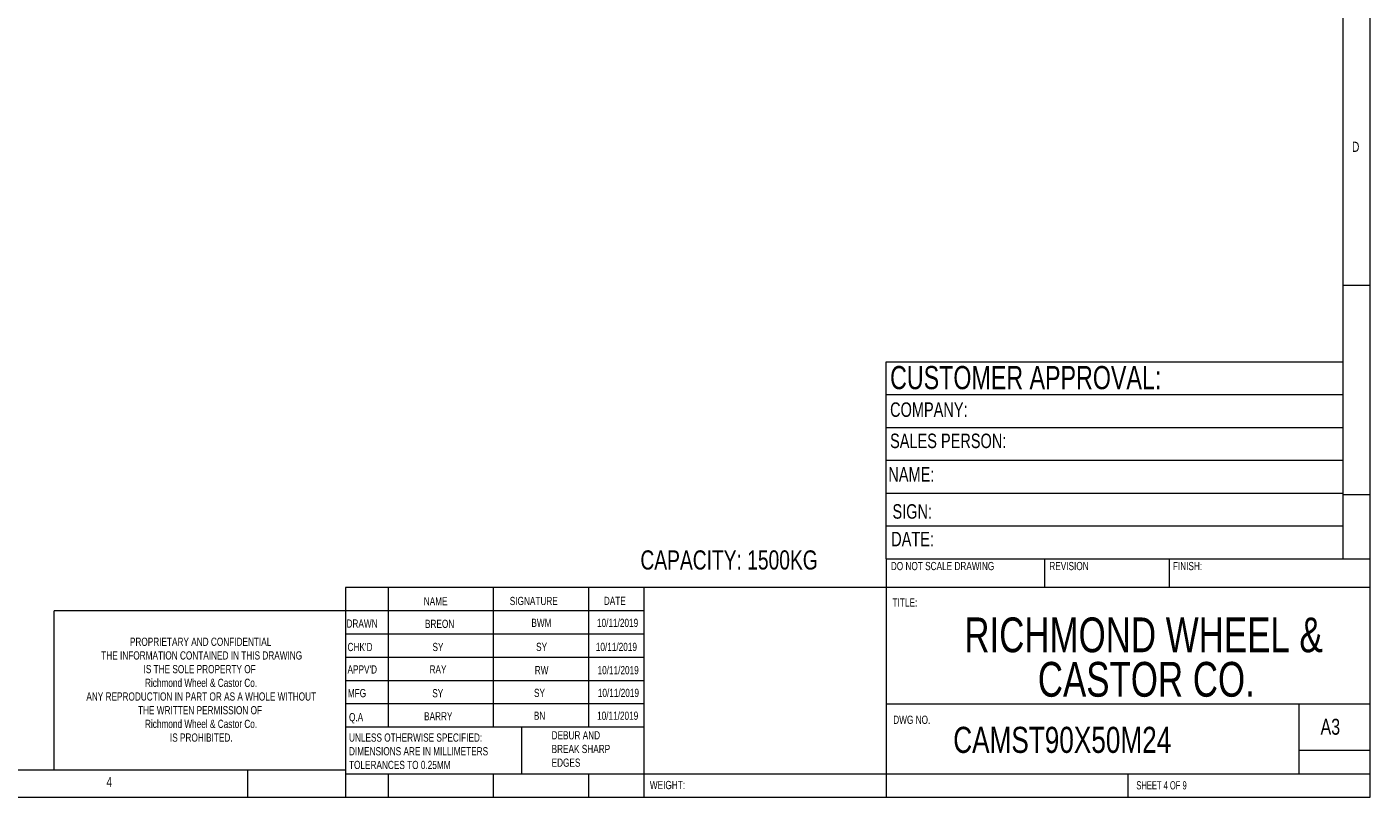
# Model space of a CAD drawing. Header units: millimetres. Extents: x 5 to 416, y 5 to 292.
# Tile 2 of 3: x 170 to 416, y 5 to 146. Entities that reach past the tile are written whole.
import ezdxf

# ---------------------------------------------------------------- set-up
doc = ezdxf.new("R2010")
doc.units = ezdxf.units.MM
doc.styles.add('SLDTEXTSTYLE0', font='TXT', dxfattribs={"width": 0.75})
doc.styles.add('SLDTEXTSTYLE1', font='TXT', dxfattribs={"width": 0.6875})

# ---------------------------------------------------------------- blocks, each defined once
blk = doc.blocks.new('SW_NOTE_0')
at = {"color": 0, "linetype": 'Continuous', "lineweight": 0, "char_height": 1.5, "attachment_point": 1, "style": 'SLDTEXTSTYLE0'}
for s, insert in [('DEBUR AND', (0, 1.93)), ('BREAK SHARP', (0, -0.57)), ('EDGES', (0, -3.07))]:
    blk.add_mtext(s, dxfattribs=dict(at, insert=insert))
blk = doc.blocks.new('SW_NOTE_1')
at = {"color": 0, "linetype": 'Continuous', "lineweight": 0, "char_height": 1.5, "attachment_point": 1, "style": 'SLDTEXTSTYLE0'}
for s, insert in [('UNLESS OTHERWISE SPECIFIED:', (0, 1.93)), ('DIMENSIONS ARE IN MILLIMETERS', (0, -0.57)), ('TOLERANCES TO 0.25MM', (0, -3.07))]:
    blk.add_mtext(s, dxfattribs=dict(at, insert=insert))
blk = doc.blocks.new('SW_NOTE_2')
at = {"color": 0, "linetype": 'Continuous', "lineweight": 0, "char_height": 6.35, "attachment_point": 2, "style": 'SLDTEXTSTYLE0'}
for s, insert in [('RICHMOND WHEEL &', (42.27, 8.19)), ('CASTOR CO.', (42.78, 0.07))]:
    blk.add_mtext(s, dxfattribs=dict(at, insert=insert))
blk = doc.blocks.new('SW_NOTE_3')
at = {"color": 0, "linetype": 'Continuous', "lineweight": 0, "char_height": 1.5, "attachment_point": 2, "style": 'SLDTEXTSTYLE0'}
for s, insert in [('PROPRIETARY AND CONFIDENTIAL', (15.73, 1.93)), ('THE INFORMATION CONTAINED IN THIS DRAWING', (15.93, -0.57)), ('IS THE SOLE PROPERTY OF', (15.55, -3.07)), ('Richmond Wheel & Castor Co.', (15.81, -5.57)), ('ANY REPRODUCTION IN PART OR AS A WHOLE WITHOUT', (15.84, -8.07)), ('THE WRITTEN PERMISSION OF', (15.62, -10.57)), ('Richmond Wheel & Castor Co.', (15.81, -13.07)), ('IS PROHIBITED.', (15.85, -15.57))]:
    blk.add_mtext(s, dxfattribs=dict(at, insert=insert))

msp = doc.modelspace()

# ---------------------------------------------------------------- linework, layer by layer
at = {"color": 7, "linetype": 'Continuous', "lineweight": 0}
for p, q in [((415, 5), (415, 292)), ((410, 287), (410, 60.25)), ((410, 98.5), (415, 98.5)), ((326.6, 78.5), (326.6, 84.5)), ((326.6, 84.5), (410, 84.5)), ((326.6, 48.5), (326.6, 78.5)), ((326.6, 78.5), (410, 78.5)), ((326.6, 72.5), (410, 72.5)), ((326.6, 66.5), (410, 66.5)), ((326.6, 60.5), (410, 60.5)), ((410, 60.25), (410, 48.5)), ((410, 60.25), (415, 60.25)), ((326.6, 54.5), (410, 54.5)), ((326.6, 48.5), (415, 48.5)), ((326.6, 48.5), (326.6, 5)), ((355.487, 48.5), (355.487, 43.25)), ((378.283, 48.5), (378.283, 43.25)), ((415, 43.25), (227.8, 43.25)), ((227.8, 43.25), (227.8, 5)), ((235.6, 43.25), (235.6, 17.75)), ((254.791, 43.25), (254.791, 17.75)), ((272.199, 43.25), (272.199, 17.75)), ((282.4, 5), (282.4, 43.25)), ((282.4, 39), (174.59, 39)), ((174.59, 10), (174.59, 39)), ((282.4, 34.75), (227.8, 34.75)), ((282.4, 30.5), (227.8, 30.5)), ((282.4, 26.25), (227.8, 26.25)), ((282.4, 22), (227.8, 22)), ((326.6, 22), (415, 22)), ((402, 9.25), (402, 22)), ((282.4, 17.75), (227.8, 17.75)), ((260, 17.75), (260, 9.25)), ((415, 13.5), (402, 13.5)), ((10, 10), (227.8, 10)), ((210, 5), (210, 10)), ((227.8, 9.25), (415, 9.25)), ((235.6, 9.25), (235.6, 5)), ((254.791, 9.25), (254.791, 5)), ((272.199, 9.25), (272.199, 5)), ((370.8, 5), (370.8, 9.25)), ((5, 5), (415, 5))]:
    msp.add_line(p, q, dxfattribs=at)

# ---------------------------------------------------------------- block references
for name, p in [('SW_NOTE_2', (331.319, 29.609)), ('SW_NOTE_3', (185.637, 32.186)), ('SW_NOTE_1', (228.469, 14.686)), ('SW_NOTE_0', (265.471, 15.104))]:
    msp.add_blockref(name, p, dxfattribs=at)

# ---------------------------------------------------------------- texts
for s, insert, char_height, attachment_point, style in [('D', (411.667, 124.668), 1.852, 1, 'SLDTEXTSTYLE0'), ('CUSTOMER APPROVAL:', (327.297, 83.715), 4.23333, 1, 'SLDTEXTSTYLE0'), ('COMPANY:', (327.297, 77.07), 2.6458, 1, 'SLDTEXTSTYLE0'), ('SALES PERSON:', (327.297, 71.368), 2.64583, 1, 'SLDTEXTSTYLE0'), ('NAME:', (326.984, 65.242), 2.6458, 1, 'SLDTEXTSTYLE0'), ('SIGN:', (327.734, 58.48), 2.6458, 1, 'SLDTEXTSTYLE0'), ('DATE:', (327.504, 53.433), 2.6458, 1, 'SLDTEXTSTYLE0'), ('CAPACITY: 1500KG', (281.697, 50.047), 3.5, 1, 'SLDTEXTSTYLE0'), ('DO NOT SCALE DRAWING', (327.435, 47.937), 1.5, 1, 'SLDTEXTSTYLE0'), ('REVISION', (356.385, 47.937), 1.5, 1, 'SLDTEXTSTYLE0'), ('FINISH:', (378.945, 47.937), 1.5, 1, 'SLDTEXTSTYLE0'), ('NAME', (242.122, 41.501), 1.5, 1, 'SLDTEXTSTYLE0'), ('SIGNATURE', (257.834, 41.562), 1.5, 1, 'SLDTEXTSTYLE0'), ('DATE', (275.015, 41.576), 1.5, 1, 'SLDTEXTSTYLE0'), ('TITLE:', (327.756, 41.278), 1.5, 1, 'SLDTEXTSTYLE0'), ('DRAWN', (228.012, 37.43), 1.5, 1, 'SLDTEXTSTYLE0'), ('BREON', (245.023, 37.383), 1.4986, 2, 'SLDTEXTSTYLE0'), ('BWM', (263.62, 37.559), 1.4986, 2, 'SLDTEXTSTYLE0'), ('10/11/2019', (277.528, 37.559), 1.4986, 2, 'SLDTEXTSTYLE0'), ("CHK'D", (228.21, 33.154), 1.5, 1, 'SLDTEXTSTYLE0'), ('SY', (244.72, 33.16), 1.4986, 2, 'SLDTEXTSTYLE0'), ('SY', (263.645, 33.174), 1.4986, 2, 'SLDTEXTSTYLE0'), ('10/11/2019', (277.308, 33.174), 1.4986, 2, 'SLDTEXTSTYLE0'), ("APPV'D", (228.202, 29.064), 1.5, 1, 'SLDTEXTSTYLE0'), ('RAY', (244.727, 29.064), 1.4986, 2, 'SLDTEXTSTYLE0'), ('RW', (263.648, 28.929), 1.4986, 2, 'SLDTEXTSTYLE0'), ('10/11/2019', (277.628, 28.929), 1.4986, 2, 'SLDTEXTSTYLE0'), ('MFG', (228.255, 24.734), 1.5, 1, 'SLDTEXTSTYLE0'), ('SY', (244.686, 24.714), 1.4986, 2, 'SLDTEXTSTYLE0'), ('SY', (263.264, 24.774), 1.4986, 2, 'SLDTEXTSTYLE0'), ('10/11/2019', (277.678, 24.774), 1.4986, 2, 'SLDTEXTSTYLE0'), ('Q.A', (228.469, 20.35), 1.5, 1, 'SLDTEXTSTYLE0'), ('BARRY', (244.772, 20.503), 1.4986, 2, 'SLDTEXTSTYLE0'), ('BN', (263.274, 20.603), 1.4986, 2, 'SLDTEXTSTYLE0'), ('10/11/2019', (277.543, 20.603), 1.4986, 2, 'SLDTEXTSTYLE0'), ('DWG NO.', (327.874, 19.869), 1.5, 1, 'SLDTEXTSTYLE0'), ('CAMST90X50M24', (338.836, 17.829), 4.7625, 1, 'SLDTEXTSTYLE0'), ('A3', (405.921, 19.3), 2.9104, 1, 'SLDTEXTSTYLE0'), ('4', (184.167, 8.668), 1.852, 1, 'SLDTEXTSTYLE0'), ('WEIGHT:', (283.418, 7.949), 1.4986, 1, 'SLDTEXTSTYLE0'), ('SHEET 4 OF 9', (372.278, 7.9), 1.5, 1, 'SLDTEXTSTYLE1')]:
    msp.add_mtext(s, dxfattribs=dict(at, insert=insert, char_height=char_height, attachment_point=attachment_point, style=style))

doc.saveas('drawing.dxf')
